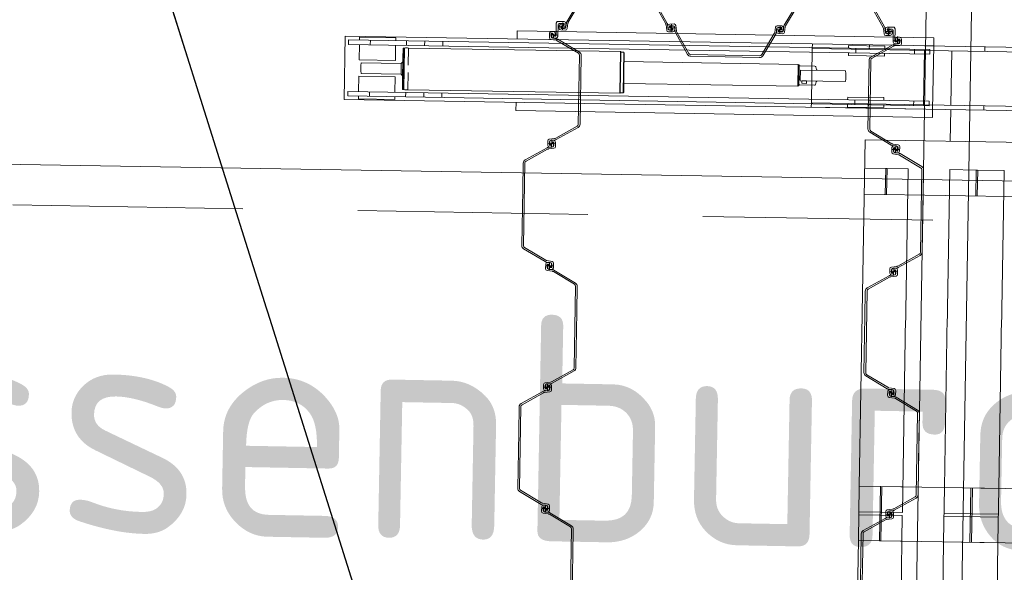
# Model space of a CAD drawing. Header units: metres. Extents: x 239845 to 242720, y 580286 to 584200.
# Tile 51 of 113: x 240088.25 to 240093.69, y 583731.54 to 583734.59. Entities that reach past the tile are written whole.
import ezdxf

# ---------------------------------------------------------------- set-up
doc = ezdxf.new("R2010")
doc.units = ezdxf.units.M
doc.linetypes.add('DASHED', pattern=[19.05, 12.7, -6.35])
doc.layers.add('GBKN', color=9, linetype='Continuous', lineweight=0, true_color=0x808080)
for name, color, linetype, lineweight in [('GEO_kant verharding', 8, 'Continuous', 0), ('Ondergrond Meerstad Kunstwerken', 1, 'Continuous', 0), ('T-WE-GR-MAAIVELD-G', 3, 'DASHED', 0), ('X-XX-AL-T35-ORIENTATIE', 50, 'Continuous', 35)]:
    doc.layers.add(name, color=color, linetype=linetype, lineweight=lineweight)
doc.layers.add('Meerstad  taludlijn-bodem', color=8, linetype='Continuous')
doc.styles.add('NLCS-ISO', font='NLCS-ISO.ttf')

msp = doc.modelspace()

# ---------------------------------------------------------------- linework, layer by layer
at = {"layer": 'GBKN', "flags": 128}
msp.add_lwpolyline([(240080.7633, 583883.0865), (240084.871, 583748.0597), (240089.3714, 583733.7702)], dxfattribs=at)
at = {"layer": 'GEO_kant verharding', "flags": 128}
msp.add_lwpolyline([(240100.4257, 583733.5862), (240078.6332, 583733.949), (240075.6329, 583734.3577), (240073.3678, 583734.3639)], dxfattribs=at)
at = {"layer": 'Ondergrond Meerstad Kunstwerken'}
for p, q in [((240091.0012, 583734.5258), (240091.0004, 583734.4808)), ((240093.3008, 583734.4876), (240091.0012, 583734.5258)), ((240091.2716, 583734.5518), (240091.2316, 583734.5525)), ((240091.2519, 583734.5722), (240091.2513, 583734.5322)), ((240091.8315, 583734.5425), (240091.8715, 583734.5418)), ((240091.8519, 583734.5622), (240091.8512, 583734.5222)), ((240092.4314, 583734.5325), (240092.4714, 583734.5319)), ((240092.4518, 583734.5522), (240092.4511, 583734.5122)), ((240093.0314, 583734.5225), (240093.0714, 583734.5219)), ((240093.0517, 583734.5422), (240093.051, 583734.5022)), ((240090.0505, 583734.4966), (240090.0447, 583734.1467)), ((240093.3001, 583734.4426), (240090.0505, 583734.4966)), ((240090.0702, 583734.4763), (240090.0698, 583734.4513)), ((240093.2797, 583734.4229), (240090.0702, 583734.4763)), ((240090.1304, 583734.4903), (240090.1302, 583734.4753)), ((240090.1304, 583734.4903), (240090.3304, 583734.487)), ((240090.1902, 583734.4743), (240090.1898, 583734.4493)), ((240090.3304, 583734.487), (240090.3302, 583734.472)), ((240090.3901, 583734.471), (240090.3897, 583734.446)), ((240090.4901, 583734.4693), (240090.4897, 583734.4443)), ((240090.5901, 583734.4677), (240090.5897, 583734.4427)), ((240091.2208, 583734.5027), (240091.1808, 583734.5033)), ((240091.2005, 583734.4859), (240091.2008, 583734.5059)), ((240093.0805, 583734.4717), (240093.1205, 583734.471)), ((240093.1002, 583734.4543), (240093.1006, 583734.4743)), ((240093.1006, 583734.4743), (240093.1009, 583734.4943)), ((240093.3001, 583734.4426), (240093.3008, 583734.4876)), ((240093.2793, 583734.3979), (240090.0698, 583734.4513)), ((240090.1298, 583734.4503), (240090.1283, 583734.3653)), ((240090.3297, 583734.447), (240090.3283, 583734.362)), ((240090.3667, 583734.2046), (240090.3704, 583734.4281)), ((240090.3697, 583734.2015), (240090.3735, 583734.431)), ((240090.3704, 583734.4281), (240090.3735, 583734.431)), ((240090.3735, 583734.431), (240090.3795, 583734.4309)), ((240090.3757, 583734.2014), (240090.3795, 583734.4309)), ((240090.3987, 583734.3359), (240090.4003, 583734.4308)), ((240090.4003, 583734.4308), (240091.5703, 583734.4113)), ((240092.6249, 583734.1288), (240092.6299, 583734.4287)), ((240092.6299, 583734.4287), (240092.6303, 583734.4537)), ((240095.7193, 583734.3773), (240092.6299, 583734.4287)), ((240092.8301, 583734.4454), (240092.8298, 583734.4304)), ((240092.8301, 583734.4454), (240093.03, 583734.4421)), ((240092.8698, 583734.4297), (240092.8694, 583734.4047)), ((240092.9449, 583734.4485), (240092.9445, 583734.4235)), ((240093.03, 583734.4421), (240093.0298, 583734.4271)), ((240093.1944, 583734.4243), (240093.194, 583734.3993)), ((240093.2445, 583734.1184), (240093.2495, 583734.4184)), ((240093.25, 583734.4434), (240095.7197, 583734.4023)), ((240093.2797, 583734.4229), (240093.2793, 583734.3979)), ((240093.3001, 583734.4426), (240093.2942, 583734.0926)), ((240093.3946, 583734.1159), (240093.3996, 583734.4159)), ((240093.5822, 583734.4379), (240093.5818, 583734.4129)), ((240090.1283, 583734.3653), (240090.3283, 583734.362)), ((240090.37, 583734.4013), (240090.3672, 583734.2313)), ((240091.5665, 583734.1814), (240091.5703, 583734.4113)), ((240091.5685, 583734.1833), (240091.5723, 583734.4093)), ((240091.5723, 583734.4093), (240091.5703, 583734.4113)), ((240091.5723, 583734.4086), (240091.5721, 583734.4003)), ((240091.5893, 583734.4083), (240091.5723, 583734.4086)), ((240091.5893, 583734.4083), (240091.5855, 583734.1838)), ((240091.5893, 583734.4083), (240091.5922, 583734.4052)), ((240091.5904, 583734.296), (240091.5922, 583734.4052)), ((240092.8294, 583734.4054), (240092.8291, 583734.3904)), ((240092.8291, 583734.3904), (240093.0291, 583734.3871)), ((240093.0294, 583734.4021), (240093.0291, 583734.3871)), ((240090.3608, 583734.3465), (240090.1401, 583734.3501)), ((240090.3608, 583734.3465), (240090.3598, 583734.2865)), ((240090.3608, 583734.3465), (240090.3692, 583734.3546)), ((240090.3681, 583734.2913), (240090.369, 583734.3413)), ((240092.5523, 583734.34), (240091.5914, 583734.356)), ((240092.5503, 583734.22), (240092.5523, 583734.34)), ((240092.5523, 583734.34), (240092.5582, 583734.3383)), ((240092.5563, 583734.2215), (240092.5582, 583734.3383)), ((240092.5573, 583734.2799), (240092.5581, 583734.3324)), ((240092.5581, 583734.3324), (240092.6443, 583734.331)), ((240092.5581, 583734.3324), (240092.5631, 583734.3323)), ((240092.5638, 583734.2498), (240092.5648, 583734.3098)), ((240092.5648, 583734.3098), (240092.8138, 583734.3056)), ((240092.6491, 583734.3272), (240092.6532, 583734.3119)), ((240090.1254, 583734.1904), (240090.1268, 583734.2753)), ((240090.1268, 583734.2753), (240090.3268, 583734.272)), ((240090.1391, 583734.2901), (240090.3598, 583734.2865)), ((240090.3254, 583734.187), (240090.3268, 583734.272)), ((240090.3598, 583734.2865), (240090.3679, 583734.2781)), ((240090.3964, 583734.2009), (240090.398, 583734.2958)), ((240091.5904, 583734.296), (240091.5886, 583734.1868)), ((240092.5573, 583734.2799), (240092.5564, 583734.2274)), ((240092.5638, 583734.2498), (240092.8128, 583734.2456)), ((240092.5722, 583734.2496), (240092.572, 583734.2364)), ((240092.5986, 583734.2492), (240092.5722, 583734.2496)), ((240090.3667, 583734.2046), (240090.3697, 583734.2015)), ((240090.3697, 583734.2015), (240090.3757, 583734.2014)), ((240090.3964, 583734.2009), (240091.5665, 583734.1814)), ((240091.5894, 583734.236), (240092.5503, 583734.22)), ((240092.5503, 583734.22), (240092.5563, 583734.2215)), ((240092.5564, 583734.2274), (240092.6426, 583734.226)), ((240092.5564, 583734.2274), (240092.5614, 583734.2273)), ((240092.572, 583734.2364), (240092.5984, 583734.236)), ((240092.5984, 583734.236), (240092.5986, 583734.2492)), ((240092.6475, 583734.2295), (240092.652, 583734.2447)), ((240095.7139, 583734.0523), (240090.0447, 583734.1467)), ((240090.0654, 583734.1914), (240090.065, 583734.1664)), ((240093.2746, 583734.1129), (240090.065, 583734.1664)), ((240093.275, 583734.1379), (240090.0654, 583734.1914)), ((240090.1248, 583734.1504), (240090.125, 583734.1654)), ((240090.1248, 583734.1504), (240090.3247, 583734.147)), ((240090.1854, 583734.1894), (240090.185, 583734.1644)), ((240090.3247, 583734.147), (240090.325, 583734.162)), ((240090.3854, 583734.186), (240090.385, 583734.161)), ((240090.4854, 583734.1844), (240090.485, 583734.1594)), ((240090.5854, 583734.1827), (240090.585, 583734.1577)), ((240091.5665, 583734.1814), (240091.5685, 583734.1833)), ((240091.5685, 583734.1841), (240091.5687, 583734.1923)), ((240091.5855, 583734.1838), (240091.5685, 583734.1841)), ((240091.5855, 583734.1838), (240091.5886, 583734.1868)), ((240092.8251, 583734.1454), (240092.8253, 583734.1604)), ((240092.8253, 583734.1604), (240093.0253, 583734.1571)), ((240092.8651, 583734.1448), (240092.8646, 583734.1198)), ((240093.025, 583734.1421), (240093.0253, 583734.1571)), ((240090.9938, 583734.0859), (240090.9946, 583734.1309)), ((240092.6245, 583734.1038), (240092.6249, 583734.1288)), ((240093.2441, 583734.0934), (240092.6245, 583734.1038)), ((240093.2445, 583734.1184), (240092.6249, 583734.1288)), ((240092.8244, 583734.1054), (240092.8246, 583734.1204)), ((240092.8244, 583734.1054), (240093.0244, 583734.1021)), ((240092.9395, 583734.1235), (240092.9391, 583734.0985)), ((240093.0244, 583734.1021), (240093.0246, 583734.1171)), ((240093.1896, 583734.1394), (240093.1892, 583734.1144)), ((240093.2445, 583734.1184), (240095.7143, 583734.0773)), ((240093.275, 583734.1379), (240093.2746, 583734.1129)), ((240093.2935, 583734.0476), (240093.2942, 583734.0926)), ((240093.3913, 583733.9165), (240093.3942, 583734.0909)), ((240093.5768, 583734.1129), (240093.5764, 583734.0879)), ((240090.9938, 583734.0859), (240093.2935, 583734.0476)), ((240100.0704, 583733.8053), (240092.9214, 583733.9243)), ((240091.2108, 583733.9027), (240091.1708, 583733.9034)), ((240091.2108, 583733.9027), (240091.1708, 583733.9034)), ((240091.1904, 583733.8831), (240091.1911, 583733.9231)), ((240091.1904, 583733.8831), (240091.1911, 583733.9231)), ((240093.0705, 583733.8718), (240093.1105, 583733.8711)), ((240093.0902, 583733.8515), (240093.0909, 583733.8915)), ((240093.1588, 583733.7638), (240092.9188, 583733.7678)), ((240093.0326, 583733.6224), (240093.035, 583733.7659)), ((240093.035, 583733.7659), (240093.0425, 583733.7657)), ((240093.0401, 583733.6223), (240093.0425, 583733.7657)), ((240093.535, 583733.7575), (240093.3887, 583733.76)), ((240093.5321, 583733.6141), (240093.5345, 583733.7576)), ((240093.535, 583733.7575), (240093.5425, 583733.7574)), ((240093.5406, 583733.6139), (240093.543, 583733.7574)), ((240093.5425, 583733.7574), (240093.6887, 583733.755)), ((240100.0654, 583733.5053), (240092.9164, 583733.6243)), ((240091.1595, 583733.2285), (240091.1995, 583733.2278)), ((240091.1995, 583733.2278), (240091.1595, 583733.2285)), ((240091.1792, 583733.2082), (240091.1799, 583733.2482)), ((240091.1792, 583733.2082), (240091.1799, 583733.2482)), ((240093.0593, 583733.1969), (240093.0993, 583733.1962)), ((240093.0993, 583733.1962), (240093.0593, 583733.1969)), ((240093.079, 583733.1766), (240093.0796, 583733.2165)), ((240093.079, 583733.1766), (240093.0796, 583733.2165))]:
    msp.add_line(p, q, dxfattribs=at)
for points in [[(240091.3465, 583734.6956), (240091.2751, 583734.5765, 0.098767), (240091.273, 583734.5706), (240091.2694, 583734.5463, -0.376691), (240091.2614, 583734.5395), (240091.2459, 583734.5398, -0.662468), (240091.2431, 583734.5466), (240091.2552, 583734.5587, 0.662497), (240091.2539, 583734.5621), (240091.2408, 583734.5623, 0.414208), (240091.2326, 583734.5545), (240091.2324, 583734.5412, 0.405284), (240091.242, 583734.531), (240091.2662, 583734.5299, 0.38547), (240091.2765, 583734.5384), (240091.2809, 583734.5678, -0.098716), (240091.283, 583734.5737), (240091.3526, 583734.6898, -0.267896)], [(240091.7552, 583734.6831), (240091.8209, 583734.5648, -0.098716), (240091.8228, 583734.5588), (240091.8262, 583734.5293, 0.38547), (240091.8362, 583734.5204), (240091.8605, 583734.5207, 0.405284), (240091.8703, 583734.5306), (240091.8706, 583734.5439, 0.414208), (240091.8627, 583734.552), (240091.8496, 583734.5522, 0.662497), (240091.8481, 583734.5488), (240091.8599, 583734.5363, -0.662468), (240091.8569, 583734.5296), (240091.8413, 583734.5298, -0.376691), (240091.8335, 583734.5369), (240091.8308, 583734.5614, 0.098767), (240091.8288, 583734.5673), (240091.7614, 583734.6887, 0.267952)], [(240092.5524, 583734.6698), (240092.4828, 583734.5538, 0.098716), (240092.4807, 583734.5479), (240092.4764, 583734.5184, -0.38547), (240092.466, 583734.5099), (240092.4418, 583734.511, -0.405284), (240092.4323, 583734.5212), (240092.4325, 583734.5345, -0.414208), (240092.4406, 583734.5424), (240092.4537, 583734.5422, -0.662497), (240092.4551, 583734.5387), (240092.4429, 583734.5266, 0.662468), (240092.4457, 583734.5198), (240092.4612, 583734.5195, 0.376691), (240092.4693, 583734.5264), (240092.4728, 583734.5507, -0.098767), (240092.475, 583734.5566), (240092.5464, 583734.6756, -0.267952)], [(240092.9613, 583734.6687), (240093.0287, 583734.5473, -0.098767), (240093.0306, 583734.5414), (240093.0334, 583734.517, 0.376691), (240093.0412, 583734.5099), (240093.0567, 583734.5096, 0.662468), (240093.0597, 583734.5163), (240093.048, 583734.5289, -0.662497), (240093.0495, 583734.5322), (240093.0625, 583734.532, -0.414208), (240093.0704, 583734.5239), (240093.0702, 583734.5106, -0.405284), (240093.0603, 583734.5008), (240093.0361, 583734.5004, -0.38547), (240093.026, 583734.5093), (240093.0226, 583734.5388, 0.098716), (240093.0207, 583734.5448), (240092.955, 583734.6631, 0.267896)]]:
    msp.add_lwpolyline(points, format="xyb", dxfattribs=at)
for points in [[(240091.2572, 583734.5672), (240091.2319, 583734.5658, 0.394276), (240091.2262, 583734.56), (240091.2251, 583734.4955, -0.414132), (240091.215, 583734.4857), (240091.201, 583734.4859, -0.414132), (240091.1911, 583734.4961), (240091.1913, 583734.508), (240091.1973, 583734.5079), (240091.2084, 583734.497, 0.639734), (240091.2152, 583734.4995), (240091.2163, 583734.5686), (240091.2215, 583734.5776), (240091.26, 583734.5769, -0.414133), (240091.2698, 583734.5668), (240091.2696, 583734.5535, -0.376437), (240091.2607, 583734.5438), (240091.2463, 583734.5421, -0.719323), (240091.2443, 583734.5464), (240091.2598, 583734.5612, 0.697621)], [(240091.1884, 583734.5088), (240091.1881, 583734.4932, 0.376691), (240091.1949, 583734.4852), (240091.2192, 583734.4816, -0.098767), (240091.2251, 583734.4795), (240091.3442, 583734.4081, -0.267952), (240091.3539, 583734.3906), (240091.3476, 583734.0103, -0.267952), (240091.3373, 583733.9932), (240091.2159, 583733.9258, -0.098767), (240091.21, 583733.9239), (240091.1855, 583733.9211, 0.376691), (240091.1784, 583733.9133), (240091.1782, 583733.8977, 0.662468), (240091.1849, 583733.8948), (240091.1974, 583733.9065, -0.662497), (240091.2008, 583733.905), (240091.2006, 583733.8919, -0.414208), (240091.1925, 583733.8841), (240091.1792, 583733.8843, -0.405284), (240091.1693, 583733.8941), (240091.169, 583733.9184, -0.38547), (240091.1779, 583733.9285), (240091.2074, 583733.9318, 0.098716), (240091.2134, 583733.9337), (240091.3317, 583733.9994, 0.267896), (240091.3379, 583734.0097), (240091.3442, 583734.3915, 0.267896), (240091.3384, 583734.402), (240091.2223, 583734.4716, 0.098716), (240091.2164, 583734.4737), (240091.187, 583734.4781, -0.38547), (240091.1785, 583734.4884), (240091.1796, 583734.5127, -0.405284), (240091.1898, 583734.5222), (240091.2031, 583734.522, -0.414208), (240091.2109, 583734.5138), (240091.2107, 583734.5008, -0.662497), (240091.2073, 583734.4994), (240091.1952, 583734.5115, 0.662468)], [(240091.8549, 583734.5355), (240091.8432, 583734.548, -0.662468), (240091.8462, 583734.5548), (240091.8617, 583734.5545, -0.376691), (240091.8695, 583734.5474), (240091.8723, 583734.523, 0.098767), (240091.8742, 583734.517), (240091.9416, 583734.3957, 0.267952), (240091.9588, 583734.3854), (240092.339, 583734.379, 0.267952), (240092.3565, 583734.3887), (240092.4279, 583734.5078, 0.098767), (240092.43, 583734.5137), (240092.4336, 583734.538, -0.376691), (240092.4417, 583734.5449), (240092.4572, 583734.5446, -0.662468), (240092.46, 583734.5378), (240092.4478, 583734.5256, 0.662497), (240092.4492, 583734.5222), (240092.4623, 583734.522, 0.414208), (240092.4704, 583734.5299), (240092.4706, 583734.5432, 0.405284), (240092.4611, 583734.5533), (240092.4369, 583734.5545, 0.38547), (240092.4265, 583734.5459), (240092.4222, 583734.5165, -0.098716), (240092.4201, 583734.5106), (240092.3505, 583734.3945, -0.267896), (240092.34, 583734.3887), (240091.9582, 583734.3951, -0.267896), (240091.9479, 583734.4013), (240091.8822, 583734.5196, -0.098716), (240091.8803, 583734.5255), (240091.8769, 583734.5551, 0.38547), (240091.8668, 583734.564), (240091.8426, 583734.5636, 0.405284), (240091.8327, 583734.5538), (240091.8325, 583734.5405, 0.414208), (240091.8404, 583734.5324), (240091.8534, 583734.5321, 0.662497)], [(240093.0462, 583734.5374), (240093.0715, 583734.5352, -0.394276), (240093.077, 583734.5291), (240093.0759, 583734.4647, 0.414132), (240093.0857, 583734.4545), (240093.0997, 583734.4543, 0.414132), (240093.1099, 583734.4641), (240093.1101, 583734.4761), (240093.1041, 583734.4762), (240093.0927, 583734.4656, -0.639734), (240093.086, 583734.4684), (240093.0871, 583734.5375), (240093.0823, 583734.5466), (240093.0438, 583734.5472, 0.414133), (240093.0336, 583734.5374), (240093.0334, 583734.5242, 0.376437), (240093.0419, 583734.5141), (240093.0563, 583734.512, 0.719323), (240093.0585, 583734.5162), (240093.0434, 583734.5315, -0.697621)], [(240093.1131, 583734.4767), (240093.1129, 583734.4612, -0.376691), (240093.1058, 583734.4534), (240093.0813, 583734.4506, 0.098767), (240093.0754, 583734.4487), (240092.954, 583734.3813, 0.267952), (240092.9437, 583734.3641), (240092.9374, 583733.9839, 0.267952), (240092.9471, 583733.9664), (240093.0662, 583733.895, 0.098767), (240093.0721, 583733.8929), (240093.0964, 583733.8893, -0.376691), (240093.1032, 583733.8812), (240093.1029, 583733.8657, -0.662468), (240093.0961, 583733.8629), (240093.084, 583733.8751, 0.662497), (240093.0806, 583733.8737), (240093.0804, 583733.8606, 0.414208), (240093.0882, 583733.8525), (240093.1015, 583733.8523, 0.405284), (240093.1117, 583733.8618), (240093.1128, 583733.886, 0.38547), (240093.1043, 583733.8964), (240093.0749, 583733.9007, -0.098716), (240093.069, 583733.9028), (240092.9529, 583733.9725, -0.267896), (240092.9471, 583733.9829), (240092.9534, 583734.3647, -0.267896), (240092.9596, 583734.375), (240093.0779, 583734.4407, -0.098716), (240093.0839, 583734.4426), (240093.1134, 583734.446, 0.38547), (240093.1223, 583734.4561), (240093.122, 583734.4803, 0.405284), (240093.1121, 583734.4902), (240093.0988, 583734.4904, 0.414208), (240093.0907, 583734.4825), (240093.0905, 583734.4695, 0.662497), (240093.0939, 583734.468), (240093.1064, 583734.4797, -0.662468)], [(240091.0316, 583733.6507), (240091.0264, 583733.3406, 0.267952), (240091.0361, 583733.3231), (240091.1552, 583733.2517, 0.098767), (240091.1611, 583733.2496), (240091.1854, 583733.246, -0.376691), (240091.1922, 583733.2379), (240091.1919, 583733.2224, -0.662468), (240091.1851, 583733.2197), (240091.173, 583733.2318, 0.662497), (240091.1696, 583733.2304), (240091.1694, 583733.2173, 0.414208), (240091.1772, 583733.2092), (240091.1905, 583733.209, 0.405284), (240091.2007, 583733.2185), (240091.2018, 583733.2427, 0.38547), (240091.1933, 583733.2531), (240091.1639, 583733.2574, -0.098716), (240091.158, 583733.2596), (240091.0419, 583733.3292, -0.267896), (240091.0361, 583733.3397), (240091.0437, 583733.7964, -0.267896), (240091.0499, 583733.8067), (240091.1682, 583733.8724, -0.098716), (240091.1741, 583733.8743), (240091.2037, 583733.8777, 0.38547), (240091.2126, 583733.8878), (240091.2122, 583733.912, 0.405284), (240091.2024, 583733.9219), (240091.1891, 583733.9221, 0.414208), (240091.181, 583733.9142), (240091.1807, 583733.9012, 0.662497), (240091.1841, 583733.8997), (240091.1966, 583733.9114, -0.662468), (240091.2034, 583733.9084), (240091.2031, 583733.8929, -0.376691), (240091.196, 583733.8851), (240091.1716, 583733.8823, 0.098767), (240091.1656, 583733.8804), (240091.0443, 583733.813, 0.267952), (240091.034, 583733.7958)], [(240093.2413, 583733.6139), (240093.2361, 583733.3038, -0.267952), (240093.2258, 583733.2866), (240093.1044, 583733.2192, -0.098767), (240093.0985, 583733.2173), (240093.0741, 583733.2146, 0.376691), (240093.067, 583733.2067), (240093.0667, 583733.1912, 0.662468), (240093.0734, 583733.1882), (240093.086, 583733.2, -0.662497), (240093.0893, 583733.1985), (240093.0891, 583733.1854, -0.414208), (240093.081, 583733.1775), (240093.0677, 583733.1777, -0.405284), (240093.0579, 583733.1876), (240093.0575, 583733.2119, -0.38547), (240093.0664, 583733.2219), (240093.0959, 583733.2253, 0.098716), (240093.1019, 583733.2272), (240093.2202, 583733.2929, 0.267896), (240093.2264, 583733.3032), (240093.234, 583733.76, 0.267896), (240093.2282, 583733.7705), (240093.1121, 583733.8401, 0.098716), (240093.1062, 583733.8422), (240093.0768, 583733.8465, -0.38547), (240093.0683, 583733.8569), (240093.0694, 583733.8811, -0.405284), (240093.0796, 583733.8906), (240093.0929, 583733.8904, -0.414208), (240093.1007, 583733.8823), (240093.1005, 583733.8692, -0.662497), (240093.0971, 583733.8678), (240093.085, 583733.88, 0.662468), (240093.0781, 583733.8772), (240093.0779, 583733.8617, 0.376691), (240093.0847, 583733.8536), (240093.109, 583733.8501, -0.098767), (240093.1149, 583733.848), (240093.234, 583733.7765, -0.267952), (240093.2437, 583733.7591)]]:
    msp.add_lwpolyline(points, format="xyb", close=True, dxfattribs=at)
for centre, radius, start, end in [((240090.3897, 583734.3891), 0.0431, 75.8108, 103.6636), ((240090.3686, 583734.3163), 0.231, 171.5843, 186.5084), ((240092.6443, 583734.326), 0.005, 14.8754, 89.0463), ((240092.658, 583734.3132), 0.005, 194.8754, 269.0463), ((240092.5843, 583734.2794), 0.231, 351.5843, 6.5084), ((240090.3873, 583734.2429), 0.0431, 254.4291, 282.2819), ((240092.6427, 583734.231), 0.005, 269.0463, 343.2173), ((240092.6568, 583734.2432), 0.005, 89.0463, 163.2173)]:
    msp.add_arc(centre, radius, start, end, dxfattribs=at)
at = {"layer": 'T-WE-GR-MAAIVELD-G', "ltscale": 0.1, "flags": 128}
msp.add_lwpolyline([(240175.1997, 583732.1171), (240080.5739, 583733.6923)], dxfattribs=at)

# ---------------------------------------------------------------- next in the draw order: texts
at = {"layer": 'X-XX-AL-T35-ORIENTATIE', "insert": (240085.7189, 583733.0543), "char_height": 1.25, "width": 12.009319, "attachment_point": 1, "rotation": 358.9568, "style": 'NLCS-ISO', "bg_fill": 3, "box_fill_scale": 1, "bg_fill_color": 256, "bg_fill_transparency": 0}
msp.add_mtext('Vossenburglaan', dxfattribs=at)

# ---------------------------------------------------------------- next in the draw order: linework, layer by layer
at = {"layer": 'Meerstad  taludlijn-bodem', "flags": 128}
msp.add_lwpolyline([(239985.662, 583952.9193), (240001.721, 583954.0905), (240025.57, 583954.0967), (240027.5258, 583954.0643), (240029.4786, 583953.9519), (240031.4251, 583953.7598), (240033.3622, 583953.4883), (240033.378, 583953.4857), (240034.3134, 583953.2744), (240035.2279, 583952.9859), (240036.1152, 583952.6221), (240036.9691, 583952.1858), (240037.7836, 583951.7523), (240038.5532, 583951.3412), (240039.2724, 583950.9074), (240039.9363, 583950.5064), (240040.5402, 583950.05), (240041.08, 583949.5462), (240042.1456, 583948.2954), (240080.7633, 583883.0865), (240084.871, 583748.0597), (240093.2991, 583721.2988), (240093.2324, 583717.3537)], dxfattribs=at)
at = {"layer": 'Ondergrond Meerstad Kunstwerken'}
for p, q in [((240092.9214, 583733.9243), (240092.8896, 583732.012)), ((240093.1588, 583733.7638), (240093.1272, 583731.8661)), ((240093.3887, 583733.76), (240093.3595, 583732.0042)), ((240093.6887, 583733.755), (240093.6595, 583731.9992)), ((240091.1681, 583732.5383), (240091.1687, 583732.5783)), ((240091.1681, 583732.5383), (240091.1687, 583732.5783)), ((240091.1484, 583732.5586), (240091.1884, 583732.5579)), ((240093.0482, 583732.527), (240093.0881, 583732.5263)), ((240093.0881, 583732.5263), (240093.0482, 583732.527)), ((240093.0678, 583732.5066), (240093.0685, 583732.5466)), ((240093.0678, 583732.5066), (240093.0685, 583732.5466)), ((240092.8896, 583732.012), (240092.8846, 583731.7121)), ((240092.8896, 583732.012), (240093.1295, 583732.0081)), ((240100.0386, 583731.893), (240092.8896, 583732.012)), ((240093.0008, 583731.7102), (240093.0058, 583732.0101)), ((240093.0083, 583731.71), (240093.0133, 583732.01)), ((240093.3545, 583731.7043), (240093.3595, 583732.0042)), ((240093.3595, 583732.0042), (240093.6595, 583731.9992)), ((240093.5002, 583731.7018), (240093.5052, 583732.0018)), ((240093.5087, 583731.7017), (240093.5137, 583732.0017)), ((240093.6545, 583731.6993), (240093.6595, 583731.9992)), ((240091.1772, 583731.888), (240091.1372, 583731.8887)), ((240091.1372, 583731.8887), (240091.1772, 583731.888)), ((240091.1569, 583731.8684), (240091.1576, 583731.9084)), ((240091.1569, 583731.8684), (240091.1576, 583731.9084)), ((240093.1272, 583731.8661), (240092.8872, 583731.8701)), ((240093.0034, 583731.8681), (240093.0109, 583731.868)), ((240093.0567, 583731.8367), (240093.0573, 583731.8767)), ((240093.3571, 583731.8622), (240093.6571, 583731.8573)), ((240093.5034, 583731.8598), (240093.5109, 583731.8597)), ((240093.1269, 583731.8501), (240092.8869, 583731.8541)), ((240093.0032, 583731.8521), (240093.0107, 583731.852)), ((240093.037, 583731.8571), (240093.077, 583731.8564)), ((240093.077, 583731.8564), (240093.037, 583731.8571)), ((240093.0953, 583729.9523), (240093.1269, 583731.8501)), ((240093.3569, 583731.8462), (240093.6568, 583731.8413)), ((240093.5031, 583731.8438), (240093.5106, 583731.8437)), ((240092.8527, 583729.7999), (240092.8846, 583731.7121)), ((240092.8846, 583731.7121), (240093.1245, 583731.7081)), ((240100.0336, 583731.5931), (240092.8846, 583731.7121)), ((240093.3253, 583729.9485), (240093.3545, 583731.7043)), ((240093.3545, 583731.7043), (240093.6545, 583731.6993)), ((240093.6252, 583729.9435), (240093.6545, 583731.6993))]:
    msp.add_line(p, q, dxfattribs=at)
msp.add_lwpolyline([(240093.0708, 583717.357), (240092.9708, 583717.3587), (240093.2696, 583735.3093), (240093.3696, 583735.3076), (240093.5121, 583734.8551), (240093.2257, 583717.6545)], close=True, dxfattribs=at)
for points in [[(240091.3304, 583732.9756), (240091.3252, 583732.6655, -0.267952), (240091.3149, 583732.6484), (240091.1935, 583732.5809, -0.098767), (240091.1876, 583732.579), (240091.1632, 583732.5763, 0.376691), (240091.1561, 583732.5685), (240091.1558, 583732.5529, 0.662468), (240091.1625, 583732.5499), (240091.1751, 583732.5617, -0.662497), (240091.1784, 583732.5602), (240091.1782, 583732.5471, -0.414208), (240091.1701, 583732.5392), (240091.1568, 583732.5395, -0.405284), (240091.1469, 583732.5493), (240091.1466, 583732.5736, -0.38547), (240091.1555, 583732.5836), (240091.185, 583732.587, 0.098716), (240091.191, 583732.5889), (240091.3093, 583732.6546, 0.267896), (240091.3155, 583732.6649), (240091.323, 583733.1167, 0.267896), (240091.3172, 583733.1272), (240091.2011, 583733.1968, 0.098716), (240091.1952, 583733.1989), (240091.1658, 583733.2032, -0.38547), (240091.1573, 583733.2136), (240091.1584, 583733.2378, -0.405284), (240091.1686, 583733.2474), (240091.1819, 583733.2471, -0.414208), (240091.1897, 583733.239), (240091.1895, 583733.2259, -0.662497), (240091.1861, 583733.2246), (240091.174, 583733.2367, 0.662468), (240091.1671, 583733.2339), (240091.1669, 583733.2184, 0.376691), (240091.1737, 583733.2104), (240091.198, 583733.2068, -0.098767), (240091.2039, 583733.2047), (240091.323, 583733.1333, -0.267952), (240091.3327, 583733.1158)], [(240092.9202, 583732.9492), (240092.915, 583732.639, 0.267952), (240092.9247, 583732.6216), (240093.0438, 583732.5502, 0.098767), (240093.0497, 583732.548), (240093.074, 583732.5445, -0.376691), (240093.0808, 583732.5364), (240093.0806, 583732.5209, -0.662468), (240093.0737, 583732.5181), (240093.0616, 583732.5303, 0.662497), (240093.0582, 583732.5289), (240093.058, 583732.5158, 0.414208), (240093.0658, 583732.5077), (240093.0791, 583732.5075, 0.405284), (240093.0893, 583732.517), (240093.0904, 583732.5412, 0.38547), (240093.0819, 583732.5516), (240093.0525, 583732.5559, -0.098716), (240093.0466, 583732.558), (240092.9305, 583732.6276, -0.267896), (240092.9247, 583732.6381), (240092.9322, 583733.0899, -0.267896), (240092.9384, 583733.1002), (240093.0567, 583733.1659, -0.098716), (240093.0627, 583733.1678), (240093.0922, 583733.1712, 0.38547), (240093.1011, 583733.1812), (240093.1008, 583733.2055, 0.405284), (240093.0909, 583733.2154), (240093.0776, 583733.2156, 0.414208), (240093.0695, 583733.2077), (240093.0693, 583733.1946, 0.662497), (240093.0726, 583733.1931), (240093.0852, 583733.2049, -0.662468), (240093.0919, 583733.2019), (240093.0916, 583733.1864, -0.376691), (240093.0845, 583733.1786), (240093.0601, 583733.1758, 0.098767), (240093.0542, 583733.1739), (240092.9328, 583733.1065, 0.267952), (240092.9225, 583733.0893)], [(240091.0093, 583732.3109), (240091.0041, 583732.0008, 0.267952), (240091.0138, 583731.9833), (240091.1329, 583731.9119, 0.098767), (240091.1388, 583731.9098), (240091.1631, 583731.9062, -0.376691), (240091.1699, 583731.8981), (240091.1696, 583731.8826, -0.662468), (240091.1628, 583731.8798), (240091.1507, 583731.892, 0.662497), (240091.1473, 583731.8906), (240091.1471, 583731.8775, 0.414208), (240091.1549, 583731.8694), (240091.1682, 583731.8692, 0.405284), (240091.1784, 583731.8787), (240091.1795, 583731.9029, 0.38547), (240091.171, 583731.9133), (240091.1416, 583731.9176, -0.098716), (240091.1357, 583731.9197), (240091.0196, 583731.9894, -0.267896), (240091.0138, 583731.9998), (240091.0213, 583732.4516, -0.267896), (240091.0275, 583732.4619), (240091.1458, 583732.5276, -0.098716), (240091.1518, 583732.5295), (240091.1813, 583732.5329, 0.38547), (240091.1902, 583732.543), (240091.1898, 583732.5672, 0.405284), (240091.18, 583732.5771), (240091.1667, 583732.5773, 0.414208), (240091.1586, 583732.5694), (240091.1584, 583732.5564, 0.662497), (240091.1617, 583732.5549), (240091.1742, 583732.5666, -0.662468), (240091.181, 583732.5636), (240091.1807, 583732.5481, -0.376691), (240091.1736, 583732.5403), (240091.1492, 583732.5375, 0.098767), (240091.1432, 583732.5356), (240091.0219, 583732.4682, 0.267952), (240091.0116, 583732.451)], [(240093.219, 583732.2741), (240093.2138, 583731.964, -0.267952), (240093.2035, 583731.9468), (240093.0821, 583731.8794, -0.098767), (240093.0762, 583731.8775), (240093.0518, 583731.8747, 0.376691), (240093.0447, 583731.8669), (240093.0444, 583731.8514, 0.662468), (240093.0511, 583731.8484), (240093.0637, 583731.8601, -0.662497), (240093.067, 583731.8586), (240093.0668, 583731.8456, -0.414208), (240093.0587, 583731.8377), (240093.0454, 583731.8379, -0.405284), (240093.0356, 583731.8478), (240093.0352, 583731.872, -0.38547), (240093.0441, 583731.8821), (240093.0736, 583731.8855, 0.098716), (240093.0796, 583731.8874), (240093.1979, 583731.9531, 0.267896), (240093.2041, 583731.9634), (240093.2116, 583732.4152, 0.267896), (240093.2058, 583732.4256), (240093.0897, 583732.4953, 0.098716), (240093.0838, 583732.4974), (240093.0544, 583732.5017, -0.38547), (240093.0459, 583732.5121), (240093.047, 583732.5363, -0.405284), (240093.0572, 583732.5458), (240093.0705, 583732.5456, -0.414208), (240093.0783, 583732.5375), (240093.0781, 583732.5244, -0.662497), (240093.0747, 583732.523), (240093.0626, 583732.5352, 0.662468), (240093.0557, 583732.5324), (240093.0555, 583732.5169, 0.376691), (240093.0623, 583732.5088), (240093.0866, 583732.5052, -0.098767), (240093.0925, 583732.5031), (240093.2116, 583732.4317, -0.267952), (240093.2213, 583732.4142)]]:
    msp.add_lwpolyline(points, format="xyb", close=True, dxfattribs=at)
for points in [[(240091.2932, 583731.3251), (240091.3007, 583731.7769, 0.267896), (240091.2949, 583731.7874), (240091.1788, 583731.857, 0.098716), (240091.1729, 583731.8591), (240091.1435, 583731.8634, -0.38547), (240091.135, 583731.8738), (240091.1361, 583731.898, -0.405284), (240091.1463, 583731.9075), (240091.1596, 583731.9073, -0.414208), (240091.1674, 583731.8992), (240091.1672, 583731.8861, -0.662497), (240091.1638, 583731.8847), (240091.1517, 583731.8969, 0.662468), (240091.1448, 583731.8941), (240091.1446, 583731.8786, 0.376691), (240091.1514, 583731.8705), (240091.1757, 583731.867, -0.098767), (240091.1816, 583731.8649), (240091.3007, 583731.7934, -0.267952), (240091.3104, 583731.776), (240091.3081, 583731.6358), (240091.3029, 583731.3257, -0.267952)], [(240092.9024, 583731.2983), (240092.9099, 583731.7501, -0.267896), (240092.9161, 583731.7604), (240093.0344, 583731.8261, -0.098716), (240093.0404, 583731.828), (240093.0699, 583731.8314, 0.38547), (240093.0788, 583731.8414), (240093.0785, 583731.8657, 0.405284), (240093.0686, 583731.8755), (240093.0553, 583731.8758, 0.414208), (240093.0472, 583731.8679), (240093.047, 583731.8548, 0.662497), (240093.0503, 583731.8533), (240093.0629, 583731.8651, -0.662468), (240093.0696, 583731.8621), (240093.0693, 583731.8466, -0.376691), (240093.0622, 583731.8387), (240093.0378, 583731.836, 0.098767), (240093.0319, 583731.8341), (240092.9105, 583731.7667, 0.267952), (240092.9002, 583731.7495), (240092.8979, 583731.6094), (240092.8927, 583731.2992, 0.267952)]]:
    msp.add_lwpolyline(points, format="xyb", dxfattribs=at)

doc.saveas('drawing.dxf')
